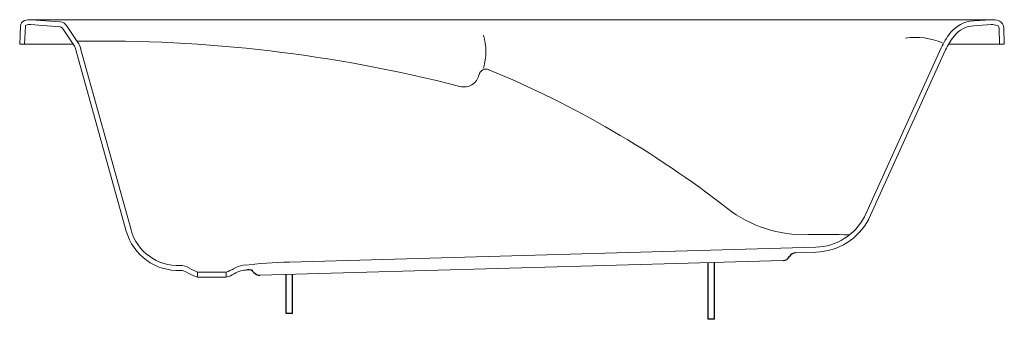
# Model space of a CAD drawing. Header units: millimetres. Extents: x 0 to 1.6, y 0.01 to 0.5.
import ezdxf

# ---------------------------------------------------------------- set-up
doc = ezdxf.new("R2010")
doc.units = ezdxf.units.MM
doc.layers.add('BLOCKS', color=3, linetype='Continuous')

msp = doc.modelspace()

# ---------------------------------------------------------------- linework, layer by layer
at = {"layer": 'BLOCKS', "lineweight": 0}
for p, q in [((0.0164, 0.5002), (1.5847, 0.5002)), ((0.0659, 0.4966), (0.0184, 0.5001)), ((1.5828, 0.5001), (1.5546, 0.4984)), ((0.0012, 0.4904), (0, 0.4602)), ((0.0092, 0.4894), (0.008, 0.4602)), ((0.0653, 0.4886), (0.0178, 0.4921)), ((0.0881, 0.4587), (0.0696, 0.4861)), ((0.0948, 0.4632), (0.0762, 0.4906)), ((1.5833, 0.4921), (1.555, 0.4904)), ((1.5959, 0.4864), (1.5965, 0.46)), ((1.6039, 0.4866), (1.6045, 0.4602)), ((0, 0.4602), (0.0872, 0.4602)), ((0.1736, 0.1556), (0.0916, 0.4512)), ((0.1814, 0.1578), (0.0993, 0.4533)), ((1.3766, 0.179), (1.5015, 0.4542)), ((1.3839, 0.1757), (1.5088, 0.4509)), ((1.5135, 0.4602), (1.6045, 0.4602)), ((1.2974, 0.1295), (0.4397, 0.1053)), ((1.2976, 0.1215), (1.2646, 0.1205)), ((1.2442, 0.1079), (0.3914, 0.0839)), ((0.2898, 0.0889), (0.2898, 0.0809)), ((0.2898, 0.0889), (0.3366, 0.0889)), ((0.2905, 0.0809), (0.3359, 0.0809)), ((0.3366, 0.0889), (0.3366, 0.0809))]:
    msp.add_line(p, q, dxfattribs=at)
at = {"layer": 'BLOCKS'}
for p, q in [((1.122, 0.012), (1.122, 0.1045)), ((1.132, 0.012), (1.132, 0.1048)), ((0.4345, 0.0214), (0.4345, 0.0851)), ((0.4445, 0.0214), (0.4445, 0.0854)), ((0.4445, 0.0214), (0.4345, 0.0214)), ((1.132, 0.012), (1.122, 0.012))]:
    msp.add_line(p, q, dxfattribs=at)
at = {"layer": 'BLOCKS', "lineweight": 0}
for centre, radius, start, end in [((0.0107, 0.4897), 0.00949, 108.6614, 179.5589), ((0.0164, 0.4727), 0.0275, 84.6632, 108.6614), ((1.5578, 0.4456), 0.0529, 93.474, 141.5161), ((1.5847, 0.4689), 0.0313, 69.2029, 93.474), ((1.5914, 0.4863), 0.0126, 1.13, 69.2029), ((0.0112, 0.4893), 0.002, 107.4882, 177.7199), ((0.0164, 0.4727), 0.0195, 85.8114, 107.4882), ((0.0649, 0.483), 0.00567, 34.0463, 85.8114), ((0.0649, 0.483), 0.0137, 34.0463, 85.8114), ((1.5578, 0.4456), 0.0449, 93.474, 141.5161), ((1.5847, 0.4689), 0.0233, 69.2029, 93.474), ((1.5914, 0.4863), 0.00459, 1.13, 69.2029), ((0.6666, 0.4482), 0.093, 343.1237, 16.8763), ((1.4598, 0.3625), 0.1089, 66.2627, 98.548), ((1.6075, 0.406), 0.1164, 141.5161, 155.5894), ((1.6075, 0.406), 0.1084, 141.5161, 155.5894), ((0.0668, 0.4443), 0.0258, 15.511, 34.0463), ((0.1358, -1.8592), 2.3245, 75.5149, 91.0403), ((0.0668, 0.4443), 0.0338, 15.511, 34.0463), ((0.7602, 0.4077), 0.012, 67.4718, 167.1071), ((0.1197, -1.1364), 1.6836, 52.129, 67.4718), ((0.7236, 0.416), 0.0255, 255.5149, 347.1071), ((1.2781, 0.3532), 0.2034, 232.129, 271.8458), ((1.2948, 0.2217), 0.0922, 271.6161, 332.4692), ((1.2948, 0.2217), 0.1002, 271.6161, 332.4692), ((0.258, 0.179), 0.0875, 195.511, 272.6228), ((0.258, 0.179), 0.0795, 195.511, 272.6228), ((1.3129, -0.7262), 0.8766, 87.4298, 91.8458), ((0.2627, 0.0746), 0.025, 57.123, 92.6228), ((0.3688, 0.0602), 0.04, 96.4257, 121.0576), ((0.4651, -0.7948), 0.9004, 91.6161, 96.4257), ((0.2627, 0.0746), 0.017, 57.123, 92.6228), ((0.3132, 0.1526), 0.0759, 237.123, 249.2086), ((0.3132, 0.1526), 0.0679, 237.123, 249.8372), ((0.2905, 0.0929), 0.012, 249.2086, 270.0089), ((0.3359, 0.0929), 0.012, 270.0089, 290.8091), ((0.3132, 0.1526), 0.0679, 290.1805, 301.0576), ((0.3132, 0.1526), 0.0759, 290.8091, 301.0576), ((0.3688, 0.0602), 0.032, 96.4257, 121.0576), ((0.4651, -0.7948), 0.8924, 96.0428, 96.4257)]:
    msp.add_arc(centre, radius, start, end, dxfattribs=at)
at = {"layer": 'BLOCKS'}
for centre, radius, start, end in [((1.2438, 0.1199), 0.012, 271.6161, 331.6161), ((1.2649, 0.1085), 0.012, 91.6161, 151.6161), ((0.3724, 0.0807), 0.012, 39.1647, 96.0428), ((0.4284, 0.1095), 0.0518, 199.3663, 199.9745), ((0.3911, 0.0959), 0.012, 219.1647, 271.6161)]:
    msp.add_arc(centre, radius, start, end, dxfattribs=at)

doc.saveas('drawing.dxf')
